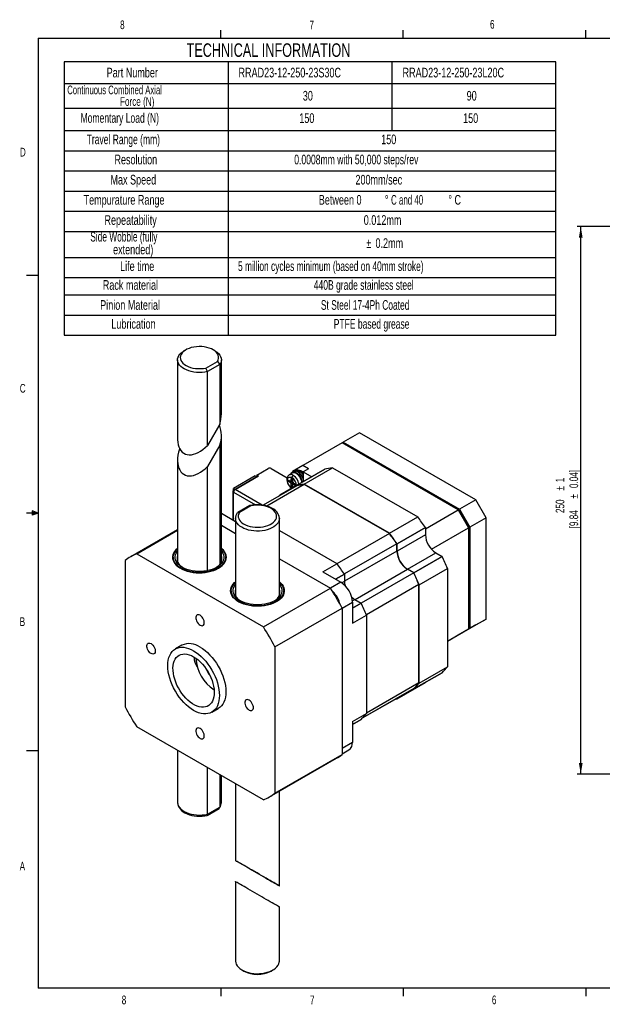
# Model space of a CAD drawing. Extents: x 11 to 421, y 5 to 275.
# Tile 1 of 3: x 11 to 170, y 6 to 275. Entities that reach past the tile are written whole.
import ezdxf
from ezdxf.enums import TextEntityAlignment as Align

# ---------------------------------------------------------------- set-up
doc = ezdxf.new("R2010")
doc.units = 0
doc.layers.get('0').update_dxf_attribs({"linetype": 'CONTINUOUS'})
doc.dimstyles.new('SLDDIMSTYLE7', dxfattribs={"dimtxt": 2.38125, "dimasz": 3, "dimexe": 0, "dimexo": 0.0625, "dimgap": 0.595313, "dimtad": 1, "dimrnd": 1e-09, "dimzin": 12, "dimsah": 1, "dimcen": 0.09, "dimazin": 3, "dimtol": 1, "dimtp": 1, "dimtm": 1, "dimtfac": 1, "dimtofl": 0, "dimtmove": 0, "dimatfit": 3})

# ---------------------------------------------------------------- blocks, each defined once
blk = doc.blocks.new('SW_TABLEANNOTATION_1')
at = {"color": 0, "linetype": 'CONTINUOUS'}
for p, q in [((0, 0), (0, -74.89)), ((134.64, 0), (0, 0)), ((44.88, 0), (44.88, -74.89)), ((89.76, 0), (89.76, -18.8)), ((134.64, -74.89), (134.64, 0)), ((0, -5.87), (134.64, -5.87)), ((0, -12.69), (134.64, -12.69)), ((0, -18.8), (134.64, -18.8)), ((0, -24.32), (134.64, -24.32)), ((0, -29.85), (134.64, -29.85)), ((0, -35.38), (134.64, -35.38)), ((0, -40.9), (134.64, -40.9)), ((0, -46.43), (134.64, -46.43)), ((0, -53.54), (134.64, -53.54)), ((0, -59.07), (134.64, -59.07)), ((0, -63.83), (134.64, -63.83)), ((0, -69.36), (134.64, -69.36)), ((0, -74.89), (134.64, -74.89))]:
    blk.add_line(p, q, dxfattribs=at)
for s, height, width, p in [('Part Number', 2.6458, 0.7, (11.63, -5.03)), ('RRAD23-12-250-23S30C', 2.6458, 0.7, (47.74, -5.03)), ('RRAD23-12-250-23L20C', 2.6458, 0.7, (92.68, -5.03)), ('Continuous Combined Axial ', 2.3813, 0.659615, (0.84, -9.57)), ('30', 2.646, 0.7, (65.36, -11.38)), ('90', 2.646, 0.7, (110.24, -11.38)), ('Force (N)', 2.381, 0.7, (15.29, -12.75)), ('Momentary Load (N)', 2.65, 0.661111, (4.48, -17.46)), ('150', 2.646, 0.7, (64.39, -17.51)), ('150', 2.646, 0.7, (109.27, -17.51)), ('Travel Range (mm)', 2.6458, 0.658824, (6.16, -23.33)), ('150', 2.646, 0.7, (86.83, -23.33)), ('Resolution', 2.646, 0.7, (13.76, -28.85)), ('0.0008mm with 50,000 steps/rev', 2.6458, 0.665, (63.01, -28.85)), ('Max Speed', 2.646, 0.7, (12.67, -34.38)), ('200mm/sec', 2.646, 0.7, (79.78, -34.38)), ('Tempurature Range', 2.6458, 0.7, (5.31, -39.9)), ('Between 0', 2.646, 0.7, (69.74, -39.9)), ('%%d', 2.646, 0.7, (87.85, -39.9)), ('C and 40', 2.646, 0.6125, (89.53, -39.9)), ('%%d', 2.646, 0.7, (105.23, -39.9)), ('C', 2.65, 0.7, (106.91, -39.9)), ('Repeatability', 2.6458, 0.7, (11.03, -45.43)), ('0.012mm', 2.646, 0.7, (82.05, -45.43)), ('Side Wobble (fully ', 2.6458, 0.644737, (7.15, -49.99)), ('%%p', 2.646, 0.7, (82.75, -51.75)), ('0.2mm', 2.646, 0.7, (85.27, -51.75)), ('extended)', 2.646, 0.7, (13.39, -53.51)), ('Life time', 2.646, 0.7, (15.31, -58.07)), ('5 million cycles minimum (based on 40mm stroke)', 2.6458, 0.647872, (47.61, -58.07)), ('Rack material', 2.6458, 0.7, (10.57, -63.22)), ('440B grade stainless steel', 2.6458, 0.659615, (68.37, -63.22)), ('Pinion Material', 2.6458, 0.7, (9.85, -68.7)), ('St Steel 17-4Ph Coated', 2.6458, 0.652273, (70.31, -68.7)), ('Lubrication', 2.6458, 0.7, (12.91, -73.89)), ('PTFE based grease', 2.6458, 0.658824, (73.84, -73.89))]:
    blk.add_text(s, height=height, dxfattribs=dict(at, width=width)).set_placement(p, align=Align.BOTTOM_LEFT)
blk = doc.blocks.new('*D18')
at = {"color": 7, "linetype": 'CONTINUOUS'}
for p, q in [((199.85, 218.67), (163.52, 218.67)), ((164.52, 68.67), (164.52, 218.67)), ((199.85, 68.67), (163.52, 68.67))]:
    blk.add_line(p, q, dxfattribs=at)
for points in [[(164.52, 218.67), (164.02, 215.67), (165.02, 215.67)], [(164.52, 68.67), (165.02, 71.67), (164.02, 71.67)]]:
    blk.add_solid(points, dxfattribs=at)
at = {"color": 7, "linetype": 'CONTINUOUS', "width": 0.7}
for s, height, p in [(' 0.04]', 2.381, (164.52, 146.41, 13.75)), ('1', 2.38, (160.74, 148.61, 13.75)), ('%%p', 2.381, (160.74, 146.34, 13.75)), ('%%p', 2.381, (164.52, 144.14, 13.75)), ('250 ', 2.381, (160.74, 140.18, 13.75)), ('[9.84 ', 2.381, (164.52, 135.99, 13.75))]:
    blk.add_text(s, height=height, rotation=90, dxfattribs=at).set_placement(p, align=Align.BOTTOM_LEFT)

msp = doc.modelspace()

# ---------------------------------------------------------------- linework, layer by layer
at = {"color": 7, "linetype": 'CONTINUOUS'}
for p, q in [((15.9068, 270.3087), (415.9568, 270.3087)), ((15.9068, 270.3087), (15.9068, 9.9587)), ((65.9067, 270.3087), (65.9067, 272.4626)), ((115.9129, 270.3087), (115.9129, 272.4626)), ((165.9192, 270.3087), (165.9192, 272.4626)), ((15.9068, 205.2212), (12.7318, 205.2212)), ((56.3622, 184.9086), (55.8317, 184.6023)), ((64.3184, 184.6023), (63.788, 184.9086)), ((54.0751, 182.1535), (54.0751, 160.4004)), ((61.8527, 179.9142), (65.015, 181.7397)), ((65.6597, 180.8872), (62.2686, 178.9295)), ((65.015, 181.7397), (65.6597, 180.8872)), ((65.6597, 180.8872), (65.6597, 164.5564)), ((66.0751, 167.329), (66.0751, 182.1535)), ((62.2686, 178.9295), (61.8527, 179.9142)), ((62.2686, 158.6827), (62.2686, 178.9295)), ((65.6597, 164.5564), (62.2686, 158.6827)), ((103.9369, 162.1702), (99.4821, 159.5985)), ((135.7567, 143.801), (103.9369, 162.1702)), ((66.0751, 126.7476), (66.0751, 161.5552)), ((99.1286, 159.3944), (88.3806, 153.1897)), ((99.1286, 159.3944), (99.4821, 159.5985)), ((130.9484, 141.0253), (99.1286, 159.3944)), ((99.4821, 159.5985), (131.3019, 141.2294)), ((65.6597, 158.7826), (62.2686, 152.9089)), ((65.6597, 158.7826), (65.6597, 126.0948)), ((54.0751, 154.6266), (54.0751, 126.7476)), ((62.2686, 124.403), (62.2686, 152.9089)), ((75.787, 150.5804), (78.8983, 152.3765)), ((79.7538, 152.3806), (84.0997, 149.8718)), ((85.4879, 151.0965), (84.6394, 150.6067)), ((85.8122, 151.5147), (85.3879, 151.2697)), ((88.3806, 153.1897), (85.5521, 151.5564)), ((85.5521, 151.5564), (85.5521, 151.3645)), ((86.1407, 151.7621), (85.7872, 151.558)), ((86.515, 151.9303), (86.3881, 151.857)), ((86.6484, 147.7001), (94.3913, 152.17)), ((94.3912, 152.1699), (86.6484, 147.7001)), ((89.9362, 152.2917), (88.3806, 153.1897)), ((89.9362, 152.2917), (88.522, 151.4753)), ((88.522, 151.4753), (90.8549, 150.1285)), ((88.522, 151.4753), (88.522, 148.7817)), ((88.7695, 148.1085), (96.5123, 152.5784)), ((96.5125, 152.5782), (119.8466, 139.1077)), ((75.3627, 150.3354), (69.4301, 146.9106)), ((69.8544, 146.6575), (76.2183, 150.3314)), ((75.787, 150.0905), (69.8544, 146.6657)), ((75.3627, 150.3354), (75.787, 150.0905)), ((76.2183, 150.3314), (75.787, 150.5804)), ((75.787, 150.5804), (75.787, 150.0905)), ((75.787, 150.0824), (75.787, 150.0905)), ((75.794, 150.0864), (75.787, 150.0904)), ((84.5211, 149.1716), (84.9511, 148.9234)), ((84.9511, 148.5152), (84.5268, 148.7601)), ((85.3754, 148.7601), (84.9511, 148.5152)), ((85.1381, 148.8971), (85.3754, 148.7601)), ((85.1511, 148.9036), (85.5753, 149.1486)), ((85.2339, 149.0868), (85.2339, 149.5767)), ((85.5875, 149.1565), (85.5753, 149.1486)), ((85.5875, 149.3726), (85.5875, 148.8827)), ((85.8703, 148.3928), (86.2946, 148.1478)), ((69.2473, 146.1635), (69.2473, 138.2743)), ((69.4301, 146.4125), (69.423, 146.4084)), ((69.423, 145.9186), (69.4301, 145.9145)), ((69.4301, 146.9106), (69.8544, 146.6657)), ((69.4301, 146.4125), (69.4301, 146.9106)), ((69.5543, 146.3408), (69.4301, 146.4125)), ((69.4301, 145.9145), (69.4301, 145.9227)), ((69.8544, 146.6657), (69.8544, 146.6575)), ((86.7189, 147.6184), (77.5621, 142.3323)), ((88.7888, 148.0157), (78.5502, 142.1051)), ((86.6481, 147.6991), (82.0518, 145.0457)), ((85.6582, 148.2702), (85.2339, 148.0253)), ((85.2339, 147.5353), (85.2339, 148.0253)), ((85.5875, 147.8212), (85.5875, 147.3312)), ((85.6582, 148.2702), (85.6582, 147.9964)), ((86.0946, 148.2492), (85.6703, 148.0043)), ((86.2946, 147.7396), (85.8703, 147.9845)), ((86.0946, 148.2492), (86.1076, 148.2558)), ((86.6481, 147.6996), (86.6481, 147.5775)), ((112.1038, 134.6379), (88.7697, 148.1084)), ((112.0847, 134.5673), (88.7888, 148.0157)), ((82.1573, 144.985), (82.0523, 145.0457)), ((135.7567, 143.801), (131.3019, 141.2294)), ((138.5851, 138.9021), (135.7567, 143.801)), ((14.2004, 140.7435), (14.2004, 139.5602)), ((15.9068, 140.1337), (14.2004, 140.7435)), ((15.9068, 140.1337), (14.2004, 140.3632)), ((73.8848, 142.2384), (70.5611, 140.3197)), ((74.1791, 142.1547), (71.0168, 140.3291)), ((121.9681, 135.8411), (130.9484, 141.0253)), ((130.9484, 141.0253), (133.7768, 136.1263)), ((130.9484, 141.0251), (131.1555, 140.9056)), ((131.1555, 140.9056), (131.052, 140.8459)), ((131.1555, 140.9056), (133.7768, 136.3654)), ((131.3019, 141.2294), (134.1304, 136.3304)), ((15.9068, 140.1337), (12.7318, 140.1337)), ((15.9068, 140.1337), (14.2004, 139.8718)), ((15.9068, 140.1337), (14.2004, 139.5602)), ((66.0751, 140.1056), (69.9567, 137.8648)), ((69.9567, 138.0642), (69.7839, 137.9645)), ((69.9567, 138.6905), (69.9567, 117.5794)), ((81.9567, 138.6905), (81.956, 138.6388)), ((81.9567, 117.5794), (81.9567, 138.6905)), ((112.104, 134.6378), (119.8468, 139.1076)), ((138.5851, 138.9021), (134.1304, 136.3304)), ((138.5851, 111.1397), (138.5851, 138.9021)), ((54.0751, 135.6234), (41.2393, 128.2135)), ((42.874, 129.0072), (54.0751, 135.4734)), ((66.0751, 136.8401), (69.9567, 134.5993)), ((81.9567, 135.3867), (97.6788, 126.3105)), ((121.9678, 136.2503), (114.225, 131.7805)), ((114.2253, 131.7797), (121.9681, 136.2495)), ((121.9681, 136.2495), (121.9681, 134.2086)), ((123.6331, 130.2704), (133.7768, 136.1263)), ((133.7768, 136.3654), (133.6733, 136.3056)), ((133.7768, 136.3654), (133.7768, 136.1263)), ((133.7768, 136.1263), (133.7768, 108.3639)), ((134.1304, 136.3304), (134.1304, 108.568)), ((112.0847, 134.5673), (97.7113, 126.2697)), ((121.9681, 134.2086), (114.2253, 129.7387)), ((114.1546, 131.78), (99.7801, 123.4818)), ((114.1546, 129.7796), (114.1546, 131.78)), ((114.2253, 129.7387), (114.2253, 131.7797)), ((39.7316, 127.1925), (39.7316, 87.0905)), ((42.874, 129.0072), (77.6015, 108.9594)), ((52.8751, 128.0577), (52.8751, 127.6898)), ((67.2751, 127.6898), (67.2751, 128.0577)), ((81.9567, 127.6718), (95.9862, 119.5727)), ((117.0537, 124.8398), (124.7966, 129.3096)), ((126.564, 128.2893), (118.8212, 123.8195)), ((118.8217, 123.8188), (126.5645, 128.2886)), ((124.7966, 129.3096), (126.564, 128.2893)), ((93.8253, 124.0857), (97.679, 126.3104)), ((118.8212, 123.8195), (117.0537, 124.8398)), ((118.7861, 123.758), (117.0537, 124.7581)), ((120.2357, 120.5532), (127.9785, 125.0231)), ((127.9785, 125.0228), (127.9785, 98.0774)), ((93.8253, 124.0857), (98.775, 121.2283)), ((99.8003, 123.4523), (99.8003, 121.4114)), ((118.7861, 123.758), (104.4117, 115.4598)), ((68.7567, 118.8894), (68.7567, 118.5216)), ((77.6015, 108.9594), (95.9862, 119.5727)), ((83.1567, 118.5216), (83.1567, 118.8894)), ((120.165, 120.5718), (105.7917, 112.2742)), ((120.165, 93.6705), (120.165, 120.5718)), ((120.2357, 93.6076), (120.2357, 120.553)), ((102.6288, 116.5124), (104.3962, 115.4921)), ((80.7438, 103.5167), (99.1286, 114.13)), ((99.1286, 114.13), (99.1286, 74.028)), ((101.957, 115.7169), (101.957, 110.0011)), ((101.957, 110.0011), (105.8107, 112.2259)), ((105.8107, 112.2256), (105.8107, 85.2802)), ((138.5851, 111.1397), (134.1304, 108.568)), ((135.7567, 109.5063), (138.5851, 111.1397)), ((133.7768, 108.3639), (127.9785, 105.0166)), ((133.7768, 108.3639), (130.9484, 106.7305)), ((135.7567, 109.5063), (131.3019, 106.9346)), ((134.1304, 108.568), (131.3019, 106.9346)), ((130.9484, 106.7305), (127.9785, 105.0161)), ((131.3019, 106.9346), (131.3019, 106.9347)), ((55.2381, 103.9641), (53.4703, 102.9436)), ((80.7438, 103.5167), (80.7438, 63.4147)), ((120.2357, 93.6074), (127.9785, 98.0772)), ((126.5645, 96.4442), (118.8217, 91.9744)), ((118.8217, 91.9743), (126.5645, 96.4441)), ((118.7861, 92.0762), (104.6882, 83.9377)), ((120.165, 93.6705), (105.8107, 85.3839)), ((114.2251, 89.3199), (121.9679, 93.7898)), ((121.9681, 93.7902), (114.2253, 89.3204)), ((118.7154, 92.0354), (118.8212, 91.9744)), ((121.9681, 93.7907), (121.9681, 93.7902)), ((114.1546, 89.4017), (104.6863, 83.9357)), ((114.1546, 89.4017), (114.1546, 89.4025)), ((114.2253, 89.3204), (114.2253, 89.4433)), ((63.4695, 85.6226), (65.2373, 86.6431)), ((101.957, 83.0553), (105.8107, 85.28)), ((101.957, 82.2386), (104.3967, 83.6469)), ((77.6015, 61.6), (42.874, 81.6478)), ((101.957, 83.0553), (101.957, 77.3395)), ((15.9068, 75.0462), (12.7318, 75.0462)), ((54.0751, 75.1815), (54.0751, 60.8972)), ((79.2362, 62.3938), (97.6209, 73.0071)), ((80.7438, 63.4147), (99.1286, 74.028)), ((99.1286, 74.1845), (101.0248, 75.2792)), ((62.2686, 57.6732), (62.2686, 70.4515)), ((65.6597, 68.4939), (65.6597, 59.6309)), ((66.0751, 60.8972), (66.0751, 68.2541)), ((69.9567, 66.0133), (69.9567, 44.9611)), ((81.9567, 38.0325), (81.9567, 63.9643)), ((62.2686, 57.6732), (65.6597, 59.6309)), ((62.147, 57.3493), (65.4706, 59.268)), ((73.7632, 42.7628), (70.372, 44.7211)), ((69.9567, 39.1873), (69.9567, 17.4342)), ((81.9567, 17.4342), (81.9567, 32.2587)), ((71.7134, 14.9854), (72.2438, 14.6791)), ((79.6696, 14.6791), (80.2, 14.9854)), ((415.9568, 9.9587), (15.9068, 9.9587)), ((65.9067, 9.9587), (65.9067, 7.8048)), ((115.9129, 9.9587), (115.9129, 7.8048)), ((165.9192, 9.9587), (165.9192, 7.8048))]:
    msp.add_line(p, q, dxfattribs=at)
at = {"color": 8, "linetype": 'CONTINUOUS'}
for p, q in [((84.5268, 148.7601), (84.8804, 148.9642)), ((85.2339, 149.5767), (85.4107, 149.6788)), ((85.5875, 149.2909), (85.2339, 149.0868)), ((69.423, 138.1728), (69.423, 145.9186)), ((69.4301, 145.9227), (75.4416, 142.4523)), ((77.2644, 142.3798), (69.8544, 146.6575)), ((82.0523, 145.0457), (86.6481, 147.6988)), ((85.5875, 147.7394), (85.2339, 147.5353)), ((86.2239, 148.1886), (85.8703, 147.9845)), ((86.4714, 147.8416), (86.2946, 147.7396)), ((69.784, 137.9645), (69.9567, 138.0642)), ((114.1546, 129.7796), (99.8003, 121.493)), ((102.6995, 116.4716), (117.0537, 124.7581)), ((99.8001, 123.4531), (97.3606, 122.0448)), ((97.3614, 122.0444), (99.8003, 123.4523)), ((99.8003, 121.4114), (99.1113, 121.0136)), ((98.775, 121.2283), (95.9467, 119.5955)), ((101.9393, 116.1144), (102.6288, 116.5124)), ((99.1286, 114.0841), (101.957, 115.7169)), ((104.3962, 115.4921), (101.957, 114.084)), ((101.957, 114.083), (104.3967, 115.4914)), ((104.3967, 83.647), (101.957, 82.2386)), ((101.957, 77.3395), (99.1286, 75.7067))]:
    msp.add_line(p, q, dxfattribs=at)
at = {"color": 7, "linetype": 'CONTINUOUS'}
for points in [[(62.2686, 178.9295), (61.5436, 178.7951), (60.7949, 178.7148), (60.0347, 178.6899), (59.2751, 178.7207), (58.5284, 178.8068), (57.8066, 178.9469), (57.1213, 179.1386), (56.4836, 179.3788), (55.9038, 179.6638), (55.3911, 179.9888), (54.9539, 180.3487), (54.5992, 180.7377), (54.3327, 181.1495), (54.1586, 181.5774), (54.0799, 182.0147), (54.0977, 182.4542), (54.2118, 182.8888), (54.4204, 183.3116), (54.72, 183.7157), (55.1059, 184.0947), (55.5718, 184.4424), (55.8317, 184.6023)], [(65.015, 181.7397), (65.2131, 182.1434), (65.3128, 182.559), (65.3121, 182.9785), (65.2111, 183.394), (65.0116, 183.7975), (64.7175, 184.1811), (64.3345, 184.5377), (63.8698, 184.8603), (63.3324, 185.1428), (62.7326, 185.3797), (62.0819, 185.5665), (61.3927, 185.6997), (60.6782, 185.7766), (59.9522, 185.7958), (59.2286, 185.757), (58.5211, 185.6609), (57.8435, 185.5092), (57.2086, 185.305), (56.6286, 185.0522), (56.1147, 184.7555), (55.6767, 184.4207), (55.323, 184.0542), (55.0603, 183.663), (54.8938, 183.2546), (54.8265, 182.8368), (54.8598, 182.4177), (54.9931, 182.0053), (55.2238, 181.6074), (55.5474, 181.2317), (55.9578, 180.8855), (56.4471, 180.5752), (57.0059, 180.307), (57.6236, 180.0859), (58.2882, 179.9161), (58.9871, 179.8009), (59.7068, 179.7426), (60.4335, 179.7422), (61.1535, 179.7998), (61.8527, 179.9142)], [(64.3184, 184.6023), (64.3879, 184.5615), (64.8815, 184.2268), (65.2976, 183.8587), (65.6297, 183.4631), (65.8723, 183.0464), (66.0215, 182.6153), (66.0749, 182.1768), (66.0317, 181.7379), (65.8926, 181.3058), (65.6597, 180.8872)], [(54.0751, 160.4004), (54.076, 160.2785), (54.1217, 159.5653), (54.2356, 158.9013), (54.4164, 158.2942), (54.662, 157.7509), (54.9695, 157.2776), (55.3356, 156.8798), (55.756, 156.562), (56.2258, 156.3278), (56.7398, 156.18), (57.2919, 156.1202), (57.8759, 156.149), (58.4851, 156.2663), (59.1125, 156.4706), (59.751, 156.7596), (60.3931, 157.13), (61.0316, 157.5776), (61.6592, 158.0971), (62.2686, 158.6827)], [(54.6208, 157.8286), (54.5739, 157.6801), (54.3494, 156.8558), (54.1905, 156.0457), (54.099, 155.259), (54.076, 154.5047), (54.1217, 153.7915), (54.2356, 153.1275), (54.4164, 152.5204), (54.662, 151.9771), (54.9695, 151.5038), (55.3356, 151.106), (55.756, 150.7882), (56.2258, 150.554), (56.7398, 150.4061), (57.2919, 150.3463), (57.8759, 150.3752), (58.4851, 150.4925), (59.1125, 150.6968), (59.751, 150.9858), (60.3931, 151.3562), (61.0316, 151.8038), (61.6592, 152.3233), (62.2686, 152.9089)], [(88.2959, 148.6503), (88.2458, 148.8733), (88.0994, 149.3169), (87.8946, 149.7538), (87.6392, 150.1669), (87.3435, 150.5399), (87.019, 150.8581), (86.6786, 151.109), (86.3355, 151.2827), (86.0034, 151.3724), (85.6952, 151.3745), (85.4232, 151.289), (85.198, 151.1192), (85.0284, 150.8718), (85.0031, 150.8167)], [(88.1768, 148.5816), (88.1259, 148.8421), (87.9906, 149.2711), (87.7951, 149.6947), (87.548, 150.0944), (87.2599, 150.4527), (86.9436, 150.754), (86.6128, 150.9851), (86.282, 151.1359), (85.9657, 151.1999), (85.6776, 151.1741), (85.4879, 151.0965)], [(88.522, 149.566), (88.3188, 149.9987), (88.0635, 150.4119), (87.7678, 150.7848), (87.4433, 151.1031), (87.1028, 151.3539), (86.7598, 151.5276), (86.4276, 151.6173), (86.1195, 151.6194), (85.8474, 151.5339), (85.8122, 151.5147)], [(86.1407, 151.7621), (86.2678, 151.8218), (86.5562, 151.8783), (86.8767, 151.8468), (87.2171, 151.7286), (87.5641, 151.5283), (87.9045, 151.2535), (88.225, 150.9148), (88.5134, 150.5254), (88.522, 150.5123)], [(86.515, 151.9303), (86.7935, 152.0334), (87.1113, 152.0461), (87.4562, 151.9678), (87.8149, 151.8016), (88.1735, 151.5537), (88.5184, 151.2338), (88.522, 151.23)], [(94.3912, 152.1699), (94.3912, 152.1699), (94.3913, 152.17), (94.3913, 152.17)], [(84.6397, 150.6069), (84.3924, 150.4118), (84.2703, 150.2594), (84.1599, 150.0585), (84.0684, 149.7748), (84.0352, 149.5582), (84.0286, 149.285), (84.0589, 148.9886), (84.1013, 148.7788), (84.1877, 148.4865), (84.307, 148.1913), (84.604, 147.6686), (84.9872, 147.2063), (85.1145, 147.0866), (85.2475, 146.9762), (85.3159, 146.93)], [(85.4107, 147.025), (85.0642, 147.2822), (84.6682, 147.7394), (84.4784, 148.0526), (84.3189, 148.4118), (84.2113, 148.7946), (84.1733, 149.1683), (84.2113, 149.4981), (84.3189, 149.7567), (84.4784, 149.9318), (84.6682, 150.0257), (85.0642, 150.0258), (85.4107, 149.8829)], [(84.5268, 148.7601), (84.4598, 148.814), (84.4028, 148.8903), (84.3643, 148.9777), (84.35, 149.0631), (84.3621, 149.1337), (84.3988, 149.179), (84.4546, 149.1923), (84.5211, 149.1716)], [(85.2339, 149.5767), (85.2474, 149.647), (85.2857, 149.6911), (85.3431, 149.7023), (85.4107, 149.6788), (85.4784, 149.6242), (85.5357, 149.5468), (85.574, 149.4585), (85.5875, 149.3726)], [(85.5875, 147.3312), (85.574, 147.2609), (85.5357, 147.2168), (85.4784, 147.2056), (85.4107, 147.2292), (85.3431, 147.2837), (85.2857, 147.3611), (85.2474, 147.4495), (85.2339, 147.5353)], [(86.2946, 148.1478), (86.3622, 148.0933), (86.4196, 148.0159), (86.4579, 147.9275), (86.4714, 147.8417), (86.4579, 147.7713), (86.4196, 147.7272), (86.3622, 147.7161), (86.2946, 147.7396)], [(82.0517, 145.0457), (81.8623, 144.859), (81.7603, 144.755)], [(70.4506, 140.2034), (70.5075, 140.2821), (70.6635, 140.3602), (70.8609, 140.3685), (71.0097, 140.3317), (71.0168, 140.3291)], [(71.0168, 140.3291), (70.8186, 139.9255), (70.7189, 139.5099), (70.7196, 139.0903), (70.8207, 138.6748), (71.0201, 138.2714), (71.3142, 137.8877), (71.6973, 137.5311), (72.1619, 137.2085), (72.6993, 136.9261), (73.2991, 136.6892), (73.9499, 136.5023), (74.6391, 136.3692), (75.3535, 136.2922), (76.0796, 136.273), (76.8032, 136.3118), (77.5106, 136.408), (78.1883, 136.5596), (78.8232, 136.7638), (79.4031, 137.0167), (79.9171, 137.3133), (80.3551, 137.6481), (80.7088, 138.0146), (80.9714, 138.4058), (81.138, 138.8142), (81.2053, 139.232), (81.1719, 139.6511), (81.0387, 140.0636), (80.808, 140.4614), (80.4844, 140.8371), (80.074, 141.1834), (79.5847, 141.4936), (79.0259, 141.7618), (78.4082, 141.983), (77.7436, 142.1527), (77.0447, 142.2679), (76.325, 142.3262), (75.5982, 142.3266), (74.8783, 142.2691), (74.1791, 142.1547)], [(74.1791, 142.1547), (74.1746, 142.1587), (74.0797, 142.2267), (73.9528, 142.2591), (73.8894, 142.23)], [(81.9475, 138.6263), (81.9561, 138.7452), (81.9029, 139.2074), (81.7669, 139.6548), (81.5511, 140.0842), (81.2565, 140.4933), (80.8841, 140.8784), (80.4366, 141.2336), (79.9209, 141.5522), (79.3462, 141.8284), (78.7234, 142.0579), (78.0624, 142.2382), (77.373, 142.3678), (76.6647, 142.4457), (75.947, 142.4713), (75.2295, 142.4443), (74.5218, 142.3651), (73.9317, 142.2541)], [(69.957, 138.6559), (69.9568, 138.6672), (69.9567, 138.6905)], [(54.0751, 130.5224), (54.0563, 130.5071), (53.6119, 130.095), (53.2517, 129.6564), (52.9805, 129.197), (52.8018, 128.7227), (52.7179, 128.2397), (52.7299, 127.7544), (52.8376, 127.273), (53.0397, 126.8019), (53.3336, 126.3471), (53.7153, 125.9146), (54.1799, 125.5101), (54.7214, 125.1387), (55.3327, 124.8055), (56.0058, 124.5146), (56.7319, 124.2699), (57.5016, 124.0746), (58.3049, 123.9312), (59.1313, 123.8416), (59.9699, 123.807), (60.81, 123.8278), (61.6404, 123.9037), (62.4504, 124.0338), (63.2295, 124.2163), (63.9675, 124.4489), (64.6547, 124.7286), (65.2822, 125.0517)], [(66.0751, 130.3552), (66.2031, 130.2397), (66.6005, 129.8143), (66.9096, 129.3651), (67.1263, 128.8982), (67.2477, 128.4199), (67.272, 127.9368), (67.1991, 127.4553), (67.0297, 126.9819), (66.7664, 126.5231), (66.4125, 126.085), (65.973, 125.6736), (65.4537, 125.2945), (64.8616, 124.9527), (64.2048, 124.6529), (63.4922, 124.3991), (62.7334, 124.1949), (61.9386, 124.0428), (61.1186, 123.9451), (60.2845, 123.903), (59.4476, 123.917), (58.6191, 123.9871), (57.8104, 124.1122), (57.0322, 124.2906), (56.2952, 124.52), (55.6094, 124.7973), (54.9839, 125.1186), (54.4273, 125.4797), (53.947, 125.8756), (53.5497, 126.3011), (53.2405, 126.7503), (53.0238, 127.2172), (52.9025, 127.6954), (52.8781, 128.1786), (52.9511, 128.6601), (53.1204, 129.1334), (53.3838, 129.5923), (53.7376, 130.0303), (54.0751, 130.3552)], [(66.0751, 129.7789), (66.1848, 129.6451), (66.4717, 129.2084), (66.6653, 128.7549), (66.7629, 128.2912), (66.7629, 127.8241), (66.6653, 127.3605), (66.4717, 126.907), (66.1848, 126.4703), (65.8088, 126.0567), (65.3492, 125.6723), (64.8127, 125.3227), (64.2071, 125.013), (63.5412, 124.7477), (62.8248, 124.5306), (62.0683, 124.365), (61.2828, 124.2532), (60.4796, 124.1969), (59.6705, 124.1969), (58.8674, 124.2532), (58.0818, 124.365), (57.3253, 124.5306), (56.6089, 124.7477), (55.9431, 125.013), (55.3375, 125.3227), (54.8009, 125.6723), (54.3413, 126.0567), (53.9653, 126.4703), (53.6784, 126.907), (53.4848, 127.3605), (53.3873, 127.8241), (53.3873, 128.2912), (53.4848, 128.7549), (53.6784, 129.2084), (53.9653, 129.6451), (54.0751, 129.7789)], [(65.2822, 125.0517), (65.8418, 125.4139), (66.3263, 125.8106), (66.7292, 126.2366), (67.0454, 126.6864), (67.2708, 127.154), (67.4023, 127.6334), (67.4383, 128.1184), (67.3783, 128.6025), (67.2231, 129.0796), (66.9747, 129.5433), (66.6364, 129.9876), (66.2126, 130.4068), (66.0751, 130.5224)], [(81.9567, 121.3541), (82.3165, 121.0325), (82.6982, 120.6), (82.992, 120.1452), (83.1941, 119.6741), (83.3019, 119.1927), (83.3139, 118.7073), (83.23, 118.2244), (83.0513, 117.7501), (82.7801, 117.2907), (82.4199, 116.8521), (81.9755, 116.44), (81.4526, 116.0599), (80.858, 115.7167), (80.1996, 115.4148), (79.4859, 115.1583), (78.7261, 114.9504), (77.9303, 114.7938), (77.1087, 114.6906), (76.2721, 114.6422), (75.4314, 114.6491), (74.5975, 114.7113), (73.7813, 114.828), (72.9936, 114.9976), (72.2444, 115.218), (71.5436, 115.4862), (70.9004, 115.7988), (70.3231, 116.1517), (69.8192, 116.5402), (69.3953, 116.9594), (69.057, 117.4038), (68.8086, 117.8675), (68.6535, 118.3446), (68.5935, 118.8287), (68.6295, 119.3136), (68.761, 119.793), (68.9864, 120.2607), (69.3026, 120.7104), (69.7055, 121.1364), (69.9567, 121.3541)], [(81.9567, 121.187), (82.0847, 121.0715), (82.4821, 120.646), (82.7912, 120.1968), (83.0079, 119.7299), (83.1293, 119.2517), (83.1536, 118.7685), (83.0807, 118.287), (82.9114, 117.8136), (82.648, 117.3548), (82.2941, 116.9167), (81.8546, 116.5054), (81.3353, 116.1262), (80.7432, 115.7844), (80.0864, 115.4846), (79.3738, 115.2309), (78.615, 115.0266), (77.8202, 114.8746), (77.0002, 114.7768), (76.1661, 114.7347), (75.3292, 114.7488), (74.5007, 114.8188), (73.692, 114.9439), (72.9138, 115.1224), (72.1769, 115.3518), (71.491, 115.629), (70.8655, 115.9503), (70.3089, 116.3114), (69.8287, 116.7074), (69.4313, 117.1328), (69.1221, 117.582), (68.9054, 118.0489), (68.7841, 118.5271), (68.7597, 119.0103), (68.8327, 119.4918), (69.002, 119.9652), (69.2654, 120.424), (69.6192, 120.8621), (69.9567, 121.187)], [(81.9567, 120.6107), (82.0664, 120.4768), (82.3533, 120.0401), (82.5469, 119.5866), (82.6445, 119.1229), (82.6445, 118.6559), (82.5469, 118.1922), (82.3533, 117.7387), (82.0664, 117.302), (81.6904, 116.8884), (81.2308, 116.504), (80.6943, 116.1544), (80.0887, 115.8447), (79.4229, 115.5794), (78.7065, 115.3623), (77.95, 115.1967), (77.1644, 115.0849), (76.3612, 115.0286), (75.5522, 115.0286), (74.749, 115.0849), (73.9634, 115.1967), (73.2069, 115.3623), (72.4905, 115.5794), (71.8247, 115.8447), (71.2191, 116.1544), (70.6826, 116.504), (70.223, 116.8884), (69.847, 117.302), (69.5601, 117.7387), (69.3664, 118.1922), (69.2689, 118.6559), (69.2689, 119.1229), (69.3664, 119.5866), (69.5601, 120.0401), (69.847, 120.4768), (69.9567, 120.6107)], [(60.2377, 109.4706), (60.5169, 109.3486), (60.7799, 109.3119), (61.0114, 109.3628), (61.1979, 109.4982), (61.3286, 109.7104), (61.3959, 109.9869), (61.3959, 110.3117), (61.3286, 110.6659), (61.1979, 111.0289), (61.0114, 111.3797), (60.7799, 111.6978), (60.5169, 111.9648), (60.2377, 112.1652), (59.9585, 112.2872), (59.6955, 112.3239), (59.464, 112.273), (59.2775, 112.1375), (59.1468, 111.9254), (59.0795, 111.6489), (59.0795, 111.3241), (59.1468, 110.9699), (59.2775, 110.6068), (59.464, 110.2561), (59.6955, 109.9379), (59.9585, 109.6709), (60.2377, 109.4706)], [(46.8027, 101.7122), (46.5235, 101.9125), (46.2605, 102.1795), (46.029, 102.4977), (45.8425, 102.8484), (45.7118, 103.2115), (45.6445, 103.5657), (45.6445, 103.8905), (45.7118, 104.167), (45.8425, 104.3791), (46.029, 104.5146), (46.2605, 104.5655), (46.5235, 104.5288), (46.8027, 104.4068), (47.0819, 104.2064), (47.3449, 103.9394), (47.5764, 103.6213), (47.7629, 103.2705), (47.8936, 102.9075), (47.9609, 102.5533), (47.9609, 102.2285), (47.8936, 101.952), (47.7629, 101.7398), (47.5764, 101.6044), (47.3449, 101.5535), (47.0819, 101.5902), (46.8027, 101.7122)], [(58.4699, 102.4485), (59.163, 102.0091), (59.8494, 101.4952), (60.5226, 100.912), (61.1759, 100.2648), (61.8032, 99.5601), (62.3984, 98.8045), (62.9558, 98.0054), (63.4699, 97.1705), (63.936, 96.3077), (64.3493, 95.4255), (64.7061, 94.5322), (65.0028, 93.6366), (65.2365, 92.7471), (65.4051, 91.8725), (65.507, 91.0211), (65.541, 90.2011), (65.507, 89.4204), (65.4051, 88.6865), (65.2365, 88.0065), (65.0028, 87.387), (64.7061, 86.8339), (64.3493, 86.3525), (63.936, 85.9476), (63.4699, 85.6228), (62.9558, 85.3815), (62.3984, 85.2259), (61.8032, 85.1576), (61.1759, 85.1771), (60.5226, 85.2843), (59.8494, 85.4782), (59.163, 85.7569), (58.4699, 86.1177), (57.7769, 86.5571), (57.0904, 87.071), (56.4173, 87.6542), (55.764, 88.3014), (55.1367, 89.0061), (54.5415, 89.7617), (53.9841, 90.5608), (53.4699, 91.3957), (53.0039, 92.2585), (52.5906, 93.1407), (52.2338, 94.034), (51.9371, 94.9296), (51.7034, 95.8191), (51.5347, 96.6937), (51.4329, 97.5451), (51.3989, 98.3651), (51.4329, 99.1458), (51.5347, 99.8797), (51.7034, 100.5597), (51.9371, 101.1792), (52.2338, 101.7323), (52.5906, 102.2136), (53.0039, 102.6186), (53.4699, 102.9434), (53.9841, 103.1847), (54.5415, 103.3402), (55.1367, 103.4086), (55.764, 103.3891), (56.4173, 103.2819), (57.0904, 103.088), (57.7769, 102.8093), (58.4699, 102.4485)], [(60.2377, 103.469), (60.9308, 103.0296), (61.6172, 102.5158), (62.2903, 101.9325), (62.9437, 101.2853), (63.571, 100.5806), (64.1662, 99.825), (64.7235, 99.0259), (65.2377, 98.191), (65.7037, 97.3282), (66.1171, 96.446), (66.4738, 95.5527), (66.7705, 94.6571), (67.0043, 93.7676), (67.1729, 92.893), (67.2747, 92.0416), (67.3088, 91.2216), (67.2747, 90.4409), (67.1729, 89.707), (67.0043, 89.027), (66.7705, 88.4075), (66.4738, 87.8544), (66.1171, 87.3731), (65.7037, 86.9681), (65.2377, 86.6434), (65.2373, 86.6431)], [(58.4699, 100.8154), (59.0922, 100.4165), (59.707, 99.9432), (60.3067, 99.4011), (60.8842, 98.797), (61.4323, 98.138), (61.9445, 97.4322), (62.4144, 96.6882), (62.8366, 95.9151), (63.2057, 95.1221), (63.5173, 94.3189), (63.7676, 93.5153), (63.9537, 92.721), (64.0732, 91.9457), (64.1246, 91.1987), (64.1075, 90.4892), (64.0219, 89.8257), (63.8689, 89.2164), (63.6503, 88.6685), (63.3689, 88.1888), (63.028, 87.7831), (62.6318, 87.4563), (62.1851, 87.2123), (61.6933, 87.0542), (61.1623, 86.9838), (60.5987, 87.002), (60.0092, 87.1087), (59.401, 87.3024), (58.7816, 87.5808), (58.1583, 87.9406), (57.5389, 88.3774), (56.9307, 88.8858), (56.3412, 89.4598), (55.7776, 90.0924), (55.2466, 90.7758), (54.7548, 91.5017), (54.3081, 92.2615), (53.9118, 93.0458), (53.571, 93.8451), (53.2895, 94.6497), (53.071, 95.4498), (52.918, 96.2358), (52.8324, 96.9981), (52.8152, 97.7275), (52.8667, 98.415), (52.9862, 99.0524), (53.1722, 99.6319), (53.4226, 100.1464), (53.7342, 100.5898), (54.1033, 100.9566), (54.5254, 101.2425), (54.9954, 101.4438), (55.5076, 101.5582), (56.0557, 101.5843), (56.6332, 101.5218), (57.2329, 101.3715), (57.8476, 101.135), (58.4699, 100.8154)], [(126.5645, 96.4442), (126.5645, 96.4442), (126.5645, 96.4441)], [(73.6727, 86.2004), (73.952, 86.0784), (74.2149, 86.0418), (74.4464, 86.0926), (74.6329, 86.2281), (74.7636, 86.4402), (74.831, 86.7167), (74.831, 87.0415), (74.7636, 87.3957), (74.6329, 87.7588), (74.4464, 88.1096), (74.2149, 88.4277), (73.952, 88.6947), (73.6727, 88.895), (73.3935, 89.0171), (73.1305, 89.0537), (72.8991, 89.0028), (72.7125, 88.8674), (72.5818, 88.6553), (72.5145, 88.3788), (72.5145, 88.054), (72.5818, 87.6997), (72.7125, 87.3367), (72.8991, 86.9859), (73.1305, 86.6678), (73.3935, 86.4008), (73.6727, 86.2004)], [(113.8272, 89.2127), (113.9687, 89.2491), (114.225, 89.3199)], [(104.3967, 83.647), (104.3967, 83.647), (104.3967, 83.6469)], [(60.2377, 78.442), (60.5169, 78.32), (60.7799, 78.2834), (61.0114, 78.3342), (61.1979, 78.4697), (61.3286, 78.6818), (61.3959, 78.9583), (61.3959, 79.2831), (61.3286, 79.6373), (61.1979, 80.0004), (61.0114, 80.3512), (60.7799, 80.6693), (60.5169, 80.9363), (60.2377, 81.1366), (59.9585, 81.2587), (59.6955, 81.2953), (59.464, 81.2444), (59.2775, 81.109), (59.1468, 80.8969), (59.0795, 80.6204), (59.0795, 80.2956), (59.1468, 79.9413), (59.2775, 79.5783), (59.464, 79.2275), (59.6955, 78.9094), (59.9585, 78.6424), (60.2377, 78.442)], [(54.0788, 60.8852), (54.0757, 60.8425), (54.1288, 60.3803), (54.2649, 59.9329), (54.4807, 59.5035), (54.7752, 59.0944), (55.1477, 58.7093), (55.5951, 58.3541), (56.1109, 58.0355), (56.6856, 57.7593), (57.3084, 57.5298), (57.9693, 57.3495), (58.6587, 57.2199), (59.3671, 57.142), (60.0848, 57.1164), (60.8023, 57.1434), (61.51, 57.2226), (62.1001, 57.3336)], [(62.2686, 57.6732), (62.2457, 57.4939), (62.1801, 57.375), (62.1424, 57.3577)], [(73.7632, 42.7628), (74.3726, 42.4109), (75.0002, 42.0486), (75.6387, 41.6799), (76.2808, 41.3091), (76.9193, 40.9405), (77.5467, 40.5783), (78.1559, 40.2265), (78.7399, 39.8894), (79.292, 39.5706), (79.8059, 39.2739), (80.2758, 39.0027), (80.6961, 38.76), (81.0622, 38.5487), (81.3698, 38.3712), (81.6154, 38.2294), (81.7962, 38.1251), (81.9101, 38.0594), (81.9558, 38.0331), (81.9327, 38.0464), (81.8413, 38.0993), (81.6824, 38.1911), (81.4579, 38.3208), (81.1704, 38.4868), (80.8232, 38.6873), (80.4203, 38.92), (79.9662, 39.1822), (79.4662, 39.471), (78.926, 39.7829), (78.3518, 40.1145), (77.7502, 40.4619), (77.128, 40.8211), (76.4924, 41.1881), (75.8506, 41.5586), (75.2101, 41.9285), (74.5781, 42.2933), (73.962, 42.6491), (73.3686, 42.9917), (72.8049, 43.3171), (72.2773, 43.6217), (71.7919, 43.9019), (71.3542, 44.1546), (70.9691, 44.3769), (70.6413, 44.5661), (70.3743, 44.7202), (70.1712, 44.8374), (70.0344, 44.9163), (69.9655, 44.9561), (69.9651, 44.9562), (70.0334, 44.9167), (70.1696, 44.8381), (70.372, 44.7211)], [(81.9567, 32.2587), (81.9327, 32.2726), (81.8413, 32.3255), (81.6824, 32.4173), (81.4579, 32.5469), (81.1704, 32.713), (80.8232, 32.9135), (80.4203, 33.1462), (79.9662, 33.4084), (79.4662, 33.6971), (78.926, 34.0091), (78.3518, 34.3406), (77.7502, 34.688), (77.128, 35.0473), (76.4924, 35.4143), (75.8506, 35.7848), (75.2101, 36.1546), (74.5781, 36.5195), (73.962, 36.8753), (73.3686, 37.2178), (72.8049, 37.5433), (72.2773, 37.8479), (71.7919, 38.1281), (71.3542, 38.3808), (70.9691, 38.6031), (70.6413, 38.7923), (70.3743, 38.9464), (70.1712, 39.0636), (70.0344, 39.1425), (69.9655, 39.1823), (69.9567, 39.1873)], [(69.9567, 17.4342), (69.9568, 17.4109), (70.0103, 16.9724), (70.1595, 16.5413), (70.4021, 16.1246), (70.7341, 15.729), (71.1503, 15.3609), (71.6439, 15.0262), (72.2069, 14.7302), (72.8304, 14.4778), (73.5042, 14.273), (74.2175, 14.1192), (74.9588, 14.0187), (75.7162, 13.9733), (76.4775, 13.9836), (77.2304, 14.0494), (77.9627, 14.1698), (78.6628, 14.3428), (79.3193, 14.5655), (79.9216, 14.8345), (80.46, 15.1453), (80.9259, 15.493), (81.3118, 15.872), (81.6114, 16.2761), (81.8199, 16.6989), (81.934, 17.1336), (81.9567, 17.4342)]]:
    msp.add_lwpolyline(points, dxfattribs=at)
at = {"color": 8, "linetype": 'CONTINUOUS'}
for points in [[(81.956, 138.6388), (81.934, 138.3899), (81.8199, 137.9552), (81.6114, 137.5325), (81.3118, 137.1283), (80.9259, 136.7494), (80.46, 136.4017), (79.9216, 136.0908), (79.3193, 135.8218), (78.6628, 135.5991), (77.9627, 135.4261), (77.2304, 135.3057), (76.4775, 135.2399), (75.7162, 135.2296), (74.9588, 135.275), (74.2175, 135.3755), (73.5042, 135.5294), (72.8304, 135.7341), (72.2069, 135.9865), (71.6439, 136.2825), (71.1503, 136.6172), (70.7341, 136.9853), (70.4021, 137.3809), (70.1595, 137.7976), (70.0103, 138.2287), (69.957, 138.6559)], [(54.0751, 60.8972), (54.0799, 60.7584), (54.1586, 60.3211), (54.3327, 59.8932), (54.5992, 59.4814), (54.9539, 59.0924), (55.3911, 58.7325), (55.9038, 58.4075), (56.4836, 58.1225), (57.1213, 57.8823), (57.8066, 57.6906), (58.5284, 57.5505), (59.2751, 57.4644), (60.0347, 57.4335), (60.7949, 57.4585), (61.5436, 57.5388), (62.2686, 57.6732)]]:
    msp.add_lwpolyline(points, dxfattribs=at)
at = {"color": 7, "linetype": 'CONTINUOUS'}
for centre, radius, start, end in [((55.955, 167.4276), 10.1206, 343.519087, 359.44189), ((58.7452, 161.2737), 7.3496, 340.187644, 23.740968), ((79.3299, 151.5642), 0.9198, 62.561191, 117.990168), ((86.3369, 150.575), 1.1083, 50.82192, 135.077334), ((84.9721, 148.2111), 3.8278, 21.971259, 57.354158), ((97.7348, 140.5168), 12.1234, 95.78829, 106.009333), ((85.1066, 149.5895), 1.1194, 54.017375, 114.67214), ((85.0615, 149.0588), 0.1747, 230.796801, 9.213951), ((84.6199, 147.9973), 0.6147, 2.605351, 57.394649), ((85.0441, 148.2422), 0.6147, 2.605351, 57.394649), ((86.1773, 149.8486), 0.7674, 122.565157, 177.434843), ((86.2016, 148.9106), 0.6147, 182.60528, 237.39472), ((83.8848, 147.5616), 3.4841, 8.753095, 57.354087), ((69.516, 146.1635), 0.262, 110.783444, 249.216248), ((70.3512, 145.8808), 0.9221, 122.605447, 177.394501), ((85.7599, 147.8491), 0.1747, 50.796013, 189.214739), ((86.6486, 147.6997), 0.000467, 112.64848, 187.356895), ((89.992, 136.047), 12.1234, 95.78829, 106.009333), ((90.0244, 135.9892), 12.0899, 95.866119, 105.867557), ((82.052, 145.0453), 0.000467, 52.645908, 127.364845), ((72.3674, 138.755), 2.4091, 142.928321, 182.557184), ((77.4886, 105.4481), 54.1035, 34.702899, 38.471754), ((121.9666, 136.2495), 0.00152, 2.516556, 35.695887), ((69.8448, 101.036), 53.9311, 34.754606, 38.443612), ((69.7457, 100.9783), 54.1035, 34.702899, 38.471754), ((128.0652, 134.4627), 6.1023, 182.386835, 237.613166), ((120.4041, 130.0401), 6.2549, 182.386863, 237.613137), ((114.2238, 131.7796), 0.00152, 2.516556, 35.695887), ((120.3223, 129.9929), 6.1023, 182.386835, 237.613166), ((47.598, 117.1985), 12.7185, 111.80401, 128.206741), ((56.6026, 127.6694), 2.6769, 160.768036, 246.154042), ((63.5295, 127.6772), 2.6914, 294.129992, 18.947906), ((126.5632, 128.288), 0.00151, 24.303332, 57.484993), ((77.6463, 105.168), 54.1069, 21.528468, 25.297162), ((55.3208, 92.6509), 54.1035, 34.702899, 38.471754), ((99.7988, 123.4523), 0.00152, 2.516556, 35.695887), ((104.6202, 121.4701), 4.8202, 180.698422, 194.109622), ((70.0029, 100.7551), 53.9345, 21.556609, 25.245457), ((118.8203, 123.8182), 0.00151, 24.303332, 57.484993), ((69.9034, 100.6982), 54.1069, 21.528468, 25.297162), ((72.4842, 118.5011), 2.6769, 160.768013, 246.154072), ((79.4112, 118.509), 2.6914, 294.130057, 18.947841), ((40.7017, 84.0257), 65.7264, 27.259679, 32.740321), ((95.0978, 115.431), 6.8651, 2.386887, 57.613114), ((91.4151, 113.3051), 7.4256, 13.933083, 46.06679), ((105.0893, 120.6569), 4.8199, 225.884881, 239.303328), ((104.3954, 115.4908), 0.00151, 24.303332, 57.484993), ((55.4785, 92.3708), 54.1069, 21.528468, 25.297162), ((22.317, 73.4124), 65.7264, 27.259679, 32.740321), ((57.3085, 99.3802), 5.0298, 54.382406, 114.307137), ((62.8179, 100.6299), 4.224, 178.679202, 217.735141), ((69.755, 100.7978), 10.6557, 182.104633, 237.889992), ((67.3461, 99.4072), 5.7773, 199.102119, 220.892502), ((118.1414, 105.1664), 12.1255, 314.000858, 324.220719), ((110.3647, 100.7535), 12.092, 314.142619, 324.142897), ((118.8214, 91.9747), 0.000467, 232.645908, 307.364845), ((110.3985, 100.6966), 12.1255, 314.000858, 324.220719), ((121.9676, 93.7902), 0.0005, 305.523619, 5.933094), ((114.2248, 89.3203), 0.000467, 292.64848, 7.356895), ((98.1585, 117.1948), 65.7264, 207.259679, 212.740321), ((95.9736, 92.3692), 12.1255, 314.000858, 324.220719), ((99.7624, 77.0914), 2.2086, 304.862243, 6.449885), ((91.2254, 84.0754), 12.7832, 300.02044, 308.188302), ((72.8774, 73.4087), 12.7185, 291.80401, 308.206741), ((65.3222, 59.5852), 0.3406, 294.983761, 7.710272), ((63.6643, 60.8314), 2.4083, 322.948295, 3.040398), ((75.9567, 21.8241), 8.0521, 242.541338, 297.458656)]:
    msp.add_arc(centre, radius, start, end, dxfattribs=at)
at = {"color": 8, "linetype": 'CONTINUOUS'}
for centre, radius, start, end in [((84.1633, 147.7392), 2.4802, 359.006925, 59.804721), ((63.834, 60.931), 2.2413, 324.545738, 359.136185)]:
    msp.add_arc(centre, radius, start, end, dxfattribs=at)

# ---------------------------------------------------------------- block references
at = {"color": 7, "linetype": 'CONTINUOUS'}
msp.add_blockref('SW_TABLEANNOTATION_1', (23.024, 263.7745), dxfattribs=at)

# ---------------------------------------------------------------- texts
at = {"color": 7, "linetype": 'CONTINUOUS', "width": 0.7}
for s, height, p in [('8', 2.3813, (38.3309, 272.0505)), ('6', 2.3813, (139.6667, 272.1838)), ('7', 2.3813, (90.1951, 271.9783)), ('TECHNICAL INFORMATION', 3.704167, (56.5366, 264.0593)), ('D', 2.3813, (10.8867, 237.1521)), ('C', 2.3813, (10.8538, 172.4531)), ('B', 2.3813, (10.8306, 108.5188)), ('A', 2.3813, (10.8207, 41.529)), ('8', 2.3813, (38.7801, 4.8797)), ('7', 2.3813, (90.3586, 4.8872)), ('6', 2.3813, (140.1782, 4.8973))]:
    msp.add_text(s, height=height, dxfattribs=at).set_placement(p, align=Align.BOTTOM_LEFT)

# ---------------------------------------------------------------- dimensions: what is measured, and where the dimension line sits
at = {"color": 7, "linetype": 'CONTINUOUS'}
dim = msp.add_linear_dim(base=(164.5227, 218.6687), p1=(200.8528, 68.6687), p2=(200.8528, 218.6687), angle=90, text='250 %%p1\\P[9.84 %%p 0.04]', dimstyle='SLDDIMSTYLE7', dxfattribs=at)
dim.commit()
dim.dimension.update_dxf_attribs({"geometry": '*D18', "text_midpoint": (164.5227, 145.2728), "dimtype": 160})

doc.saveas('drawing.dxf')
